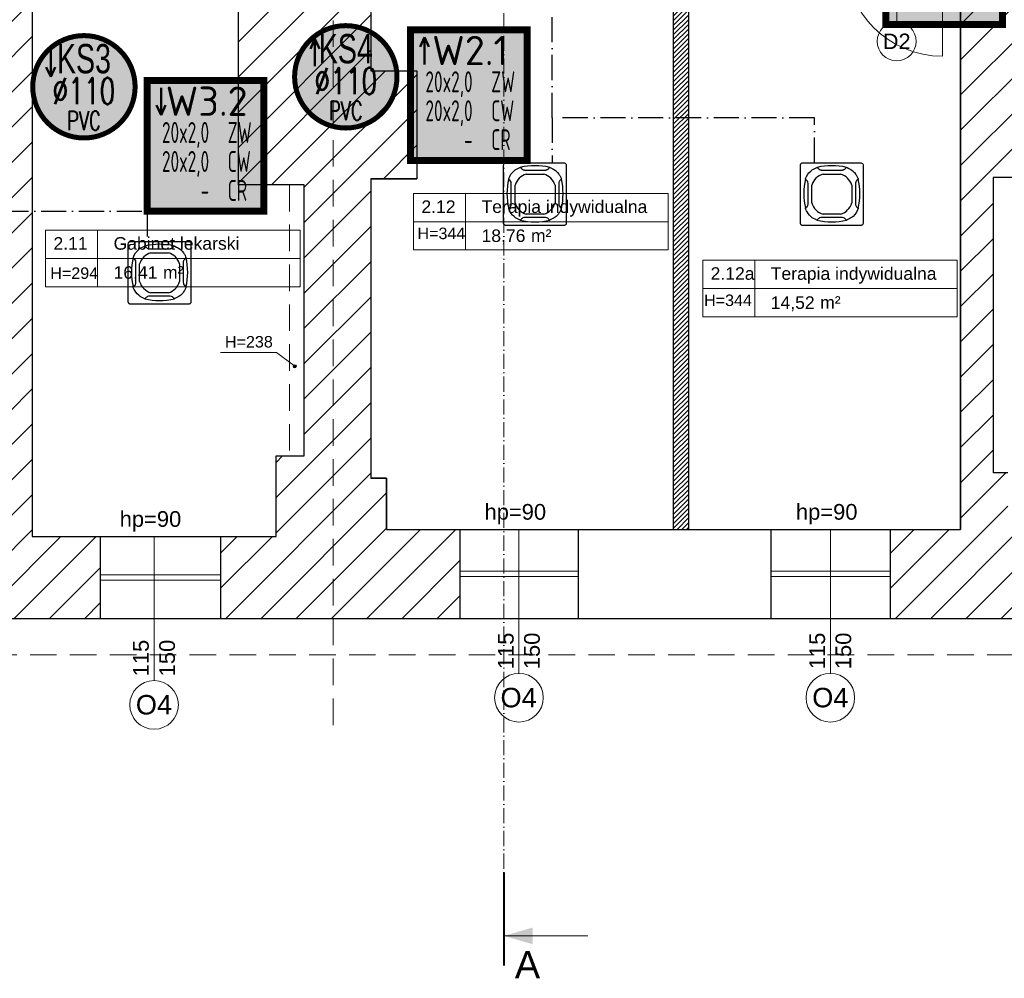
# Model space of a CAD drawing. Header units: millimetres. Extents: x 24385 to 79107, y -56478 to -23676.
# Tile 45 of 256: x 27727 to 28668, y -37001 to -36085. Entities that reach past the tile are written whole.
import ezdxf
from ezdxf.enums import TextEntityAlignment as Align

# ---------------------------------------------------------------- set-up
doc = ezdxf.new("R2010")
doc.units = ezdxf.units.MM
doc.header["$LTSCALE"] = 2
for name, pattern in [('ACAD_ISO10W100', [18, 12, -3, 0, -3]), ('DASHED', [19.05, 12.7, -6.35]), ('HIDDENX2', [19.05, 12.7, -6.35])]:
    doc.linetypes.add(name, pattern=pattern)
for name, color, linetype, lineweight in [('0_OPIS', 7, 'Continuous', 13), ('3DPLAN_A_DRZWI', 173, 'Continuous', 5), ('3DPLAN_A_OKNA', 153, 'Continuous', 5), ('3DPLAN_A_TABELKA POMIESZCZEŃ', 7, 'Continuous', 0), ('3DPLAN_A_WYSOKOŚCI ZMIANA', 144, 'HIDDENX2', 5), ('_WLK_W_OPIS', 211, 'Continuous', 9), ('A_STOL_OPIS', 55, 'Continuous', 5), ('A_TXT', 7, 'Continuous', 0), ('A_ZESTAWIENIE STOLARKI', 3, 'Continuous', 15)]:
    doc.layers.add(name, color=color, linetype=linetype, lineweight=lineweight)
for name, color, linetype in [('3DPLAN_A_KRESKOWANIE 1', 253, 'Continuous'), ('3DPLAN_A_OPIS', 8, 'Continuous'), ('3DPLAN_A_POMIESZCZENIE NUMER', 100, 'Continuous'), ('3DPLAN_K_DZIAŁOWA NISKIE', 134, 'Continuous'), ('3DPLAN_K_NOŚNA', 7, 'Continuous'), ('3DPLAN_K_OBRYS WIDOK', 242, 'Continuous'), ('_WLK_oznaczenia', 211, 'Continuous'), ('A_POMIESZCZENIE OPIS', 100, 'Continuous'), ('IS_freon_urządzenia', 3, 'DASHED')]:
    doc.layers.add(name, color=color, linetype=linetype)
doc.layers.add('3DPLAN_A_OBWIEDNIA', color=6, linetype='Continuous', plot=False)
doc.layers.add('kanalizacja pod stropem skropliny', color=7, linetype='Continuous', lineweight=30, true_color=0x60bb04)
doc.styles.add('ARIAL', font='arial.ttf')
doc.styles.add('GRZEJNIK', font='simplex.shx', dxfattribs={"width": 0.7})
doc.styles.add('isocp', font='isocpeur.ttf', dxfattribs={"width": 0.9})
doc.styles.add('TABEL1', font='txt')

# ---------------------------------------------------------------- blocks, each defined once
blk = doc.blocks.new('zw$2C56')
at = {"layer": 'IS_freon_urządzenia', "linetype": 'Continuous'}
for points in [[(-321, 376), (383, 376), (389, 376), (396, 373), (403, 368), (407, 362), (410, 357), (411, 348), (411, -356), (410, -362), (408, -368), (403, -375), (396, -380), (392, -382), (388, -383), (384, -384), (-322, -384), (-328, -383), (-332, -381), (-337, -379), (-341, -375), (-344, -372), (-346, -368), (-348, -364), (-349, -360), (-349, -358), (-349, 348), (-348, 353), (-348, 357), (-346, 361), (-342, 367), (-339, 370), (-335, 373), (-329, 375), (-325, 376), (-321, 376)], [(-152, 319), (-150, 320), (-148, 320), (-147, 320), (-145, 319), (-144, 318), (-142, 317), (-138, 311), (-137, 309), (-135, 308), (-129, 302), (-123, 298), (-119, 295), (-113, 292), (-108, 291), (-106, 290), (-101, 289), (-97, 288), (-96, 288), (-94, 288), (-92, 288), (-90, 288), (-89, 288), (151, 288), (157, 288), (161, 288), (165, 289), (170, 290), (175, 292), (179, 294), (182, 296), (185, 297), (188, 299), (189, 300), (197, 307), (202, 313), (206, 317), (208, 319), (210, 320), (212, 320), (213, 320), (216, 318), (238, 308), (248, 303), (261, 296), (268, 291), (286, 277), (292, 271), (300, 264), (306, 257), (320, 239), (326, 231), (332, 220), (341, 204), (347, 191), (350, 185), (351, 181), (350, 177), (350, 176), (348, 174), (341, 169), (333, 161), (328, 154), (324, 146), (321, 139), (319, 129), (319, 122), (319, -118), (320, -133), (323, -144), (332, -159), (345, -171), (350, -176), (351, -180), (350, -183), (348, -188), (345, -195), (332, -221), (321, -237), (311, -251), (289, -274), (277, -284), (264, -293), (249, -301), (217, -317), (212, -319), (210, -319), (207, -318), (205, -316), (202, -311), (193, -302), (186, -297), (175, -291), (160, -288), (150, -287), (-89, -287), (-103, -288), (-116, -293), (-125, -298), (-133, -305), (-137, -309), (-144, -317), (-148, -319), (-157, -316), (-164, -313), (-172, -309), (-191, -300), (-206, -290), (-222, -277), (-222, -277), (-241, -260), (-256, -241), (-269, -220), (-277, -206), (-284, -189), (-288, -182), (-288, -178), (-287, -175), (-283, -172), (-275, -165), (-275, -158), (-268, -158), (-263, -150), (-260, -143), (-258, -135), (-256, -125), (-256, -82), (-256, -20), (-256, 123), (-259, 141), (-265, 153), (-274, 165), (-285, 174), (-288, 179), (-287, 184), (-276, 209), (-261, 236), (-246, 255), (-224, 276), (-208, 289), (-152, 319)], [(-75, 239), (138, 239)], [(-211, -111), (-211, 103)], [(274, 103), (274, -111)], [(138, -247), (-75, -247)]]:
    blk.add_lwpolyline(points, dxfattribs=at)
for centre, radius, start, end in [((-19, 47), 200, 106.2611, 163.6692), ((32, -425), 766, 76.4959, 103.5206), ((82, 47), 200, 16.3308, 73.7389), ((457, 2), 766, 166.4793, 193.5039), ((-394, 1), 766, 346.4959, 13.5206), ((-19, -55), 200, 196.3308, 253.7389), ((82, -55), 200, 286.2611, 343.6692), ((31, 426), 766, 256.4793, 283.5039)]:
    blk.add_arc(centre, radius, start, end, dxfattribs=at)
blk = doc.blocks.new('G$CDB1AC55F')
at = {"layer": 'IS_freon_urządzenia', "xscale": 0.07876787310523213, "yscale": 0.07876787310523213, "zscale": 0.07876787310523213}
blk.add_blockref('zw$2C56', (27.48, 30.22), dxfattribs=at)
blk = doc.blocks.new('tabelka dla tp')
at = {"layer": '3DPLAN_A_TABELKA POMIESZCZEŃ'}
for p, q in [((49.7, 54), (49.7, 0)), ((0, 27), (243.13, 27))]:
    blk.add_line(p, q, dxfattribs=at)
blk.add_lwpolyline([(0, 54), (243.13, 54), (243.13, 0), (0, 0)], close=True, dxfattribs=at)
at = {"layer": '3DPLAN_A_POMIESZCZENIE NUMER', "color": 7, "style": 'ARIAL'}
blk.add_attdef('NUMER', (2.23, 35.39), '', height=12, dxfattribs=at)
at = {"layer": 'A_POMIESZCZENIE OPIS', "insert": (112.2, 19.75), "char_height": 12, "width": 36.4122, "attachment_point": 1, "style": 'ARIAL'}
blk.add_mtext('{\\C7;m²}', dxfattribs=at)
at = {"layer": 'A_POMIESZCZENIE OPIS', "color": 7, "style": 'ARIAL'}
for tag, p in [('NAZWA', (51.73, 35.39)), ('POWIERZCHNIA', (51.06, 7.24))]:
    blk.add_attdef(tag, p, '', height=12, dxfattribs=at)
blk = doc.blocks.new('II pietrooo')
at = {"layer": '3DPLAN_A_KRESKOWANIE 1'}
h = blk.add_hatch(dxfattribs=at)
h.set_pattern_fill('ANSI31', color=256, scale=7.5, style=0)
h.set_pattern_definition([(45, (25713.503, -37486.946), (-16.83798, 16.83798), [])])
h.paths.add_polyline_path([(28996.12, -35640.04), (29220.12, -35640.04), (29220.12, -35744.04), (29268.12, -35744.04), (29268.12, -35638.04), (29280.12, -35638.04), (29280.12, -35618.04), (28996.12, -35618.04)])
h.paths.add_polyline_path([(28878.12, -35618.04), (28627.12, -35618.04), (28627.12, -35638.72), (28681.52, -35638.72), (28681.52, -35640.04), (28878.12, -35640.04)])
h.paths.add_polyline_path([(28627.12, -35774.7), (28669.12, -35774.7), (28669.12, -35692.72), (28627.12, -35692.72)])
h.paths.add_polyline_path([(28558.7, -36657.04), (28739.12, -36657.04), (28739.12, -36571.04), (28671.12, -36571.04), (28671.12, -36518.04), (28657.12, -36518.04), (28657.12, -36236.04), (28700.12, -36236.04), (28700.12, -36016.04), (28669.12, -36016.04), (28669.12, -35828.7), (28627.12, -35828.7), (28627.12, -35865.04), (28626.12, -35886.04), (28626.12, -36572.04), (28558.7, -36572.04)])
h.paths.add_polyline_path([(29268.12, -35964.04), (29268.12, -35847.04), (29220.12, -35847.04), (29220.12, -35964.04)])
h.paths.add_polyline_path([(29503.49, -35638.04), (29503.49, -35618.04), (29460.12, -35618.04), (29460.12, -35600.04), (29450.12, -35600.04), (29450.12, -35618.04), (29383.12, -35618.04), (29383.12, -35638.04)])
h.paths.add_polyline_path([(28853.12, -36657.04), (29038.12, -36657.04), (29038.12, -36571.04), (28853.12, -36571.04)])
h.paths.add_polyline_path([(29151.12, -36657.04), (29338.12, -36657.04), (29338.12, -36571.04), (29270.12, -36571.04), (29270.12, -36518.04), (29220.12, -36518.04), (29220.12, -36571.04), (29151.12, -36571.04)])
h.paths.add_polyline_path([(29634.12, -36571.04), (29451.12, -36571.04), (29451.12, -36657.04), (29634.12, -36657.04)])
h.paths.add_polyline_path([(29935.12, -36571.04), (29869.12, -36571.04), (29869.12, -36518.04), (29822.12, -36518.04), (29822.12, -36571.04), (29747.12, -36571.04), (29747.12, -36657.04), (29935.12, -36657.04)])
h.paths.add_polyline_path([(30049.12, -36657.04), (30229.12, -36657.04), (30229.12, -36572.04), (30152.12, -36572.04), (30152.12, -35868.04), (30205.12, -35868.04), (30205.12, -35846.04), (30137.12, -35846.04), (30137.12, -36571.04), (30049.12, -36571.04)])
h.paths.add_polyline_path([(30416.12, -35967.04), (30444.12, -35967.04), (30444.12, -36519.04), (30416.12, -36519.04), (30416.12, -36572.04), (30344.12, -36572.04), (30344.12, -36657.04), (30525.12, -36657.04), (30525.12, -36569.04), (30491.12, -36569.04), (30491.12, -35961.04), (30561.12, -35961.04), (30561.12, -35942.04), (30464.12, -35942.04), (30464.12, -35846.04), (30308.12, -35846.04), (30308.12, -35868.04), (30416.12, -35868.04)])
h.paths.add_polyline_path([(30640.12, -36657.04), (30826.12, -36657.04), (30826.12, -36569.04), (30640.12, -36569.04)])
h.paths.add_polyline_path([(31069.12, -36128.04), (31069.12, -36517.04), (31041.12, -36517.04), (31041.12, -36569.04), (30941.12, -36569.04), (30941.12, -36657.04), (31677.49, -36657.04), (31677.49, -36350.04), (31638.12, -36350.04), (31638.12, -36497.04), (31585.12, -36497.04), (31585.12, -36562.04), (31092.12, -36562.04), (31092.12, -36128.04)])
h.paths.add_polyline_path([(31069.12, -35961.04), (30716.12, -35961.04), (30716.12, -35813.04), (30718.62, -35813.04), (30728.12, -35813.04), (30728.12, -35942.04), (31012.12, -35942.04), (31012.12, -35891.04), (31024.12, -35891.04), (31024.12, -35870.04), (31046.12, -35870.04), (31046.12, -35891.04), (31058.12, -35891.04), (31058.12, -35942.04), (31562.12, -35942.04), (31562.12, -35677.04), (31610.12, -35677.04), (31610.12, -35281.04), (31677.49, -35281.04), (31677.49, -36124.04), (31638.12, -36124.04), (31638.12, -35961.04), (31092.12, -35961.04), (31092.12, -36025.04), (31069.12, -36025.04)])
h.paths.add_polyline_path([(30708.33, -35857.49), (30708.33, -35812.36), (30740.73, -35812.36), (30740.73, -35857.49)], flags=9)
h.paths.add_polyline_path([(31062.12, -35694.04), (31062.12, -35618.04), (31015.12, -35618.04), (31015.12, -35694.04)])
h.paths.add_polyline_path([(31677.49, -35151.04), (31677.49, -34962.04), (30941.12, -34962.04), (30941.12, -35016.04), (31013.12, -35016.04), (31013.12, -35069.04), (31062.12, -35069.04), (31062.12, -35011.04), (31562.12, -35011.04), (31562.12, -35142.04), (31610.12, -35142.04), (31610.12, -35151.04)])
h.paths.add_polyline_path([(30826.12, -34962.04), (30640.12, -34962.04), (30640.12, -35016.04), (30826.12, -35016.04)])
h.paths.add_polyline_path([(30346.12, -35009.04), (30420.12, -35009.04), (30420.12, -35062.04), (30450.12, -35062.04), (30450.12, -35149.04), (30460.12, -35149.04), (30460.12, -35016.04), (30525.12, -35016.04), (30525.12, -34962.04), (30346.12, -34962.04)])
h.paths.add_polyline_path([(30231.12, -34962.04), (30056.12, -34962.04), (30056.12, -35009.04), (30231.12, -35009.04)])
h.paths.add_polyline_path([(29856.12, -35328.04), (29856.12, -35059.04), (29872.12, -35059.04), (29872.12, -35009.04), (29941.12, -35009.04), (29941.12, -34962.04), (29753.12, -34962.04), (29753.12, -35009.04), (29818.12, -35009.04), (29818.12, -35059.04), (29834.12, -35059.04), (29834.12, -35328.04)])
h.paths.add_polyline_path([(29460.12, -35480.04), (29460.12, -35466.04), (30247.12, -35466.04), (30247.12, -35441.04), (29856.12, -35441.04), (29856.12, -35428.04), (29834.12, -35428.04), (29834.12, -35441.04), (29556.12, -35441.04), (29556.12, -35009.04), (29638.12, -35009.04), (29638.12, -34962.04), (29461.12, -34962.04), (29461.12, -35016.04), (29547.12, -35016.04), (29547.12, -35448.04), (29368.12, -35448.04), (29368.12, -35466.04), (29450.12, -35466.04), (29450.12, -35480.04), (29452.12, -35480.04)])
h.paths.add_polyline_path([(29336.12, -34962.04), (29156.46, -34962.04), (29156.46, -35014.04), (29226.46, -35014.04), (29226.46, -35404.04), (29175.46, -35404.04), (29175.46, -35444.04), (28929.46, -35444.04), (28929.46, -35466.04), (29265.12, -35466.04), (29265.12, -35448.04), (29253.12, -35448.04), (29253.12, -35070.04), (29282.12, -35070.04), (29282.12, -35016.04), (29336.12, -35016.04)])
h.paths.add_polyline_path([(28860.46, -35014.04), (29041.46, -35014.04), (29041.46, -34962.04), (28860.46, -34962.04)])
h.paths.add_polyline_path([(28697.46, -35187.04), (28697.46, -35084.04), (28674.46, -35084.04), (28674.46, -35014.04), (28745.46, -35014.04), (28745.46, -34962.04), (28602.12, -34962.04), (28602.12, -35015.04), (28627.12, -35015.04), (28627.12, -35067.04), (28642.12, -35067.04), (28642.12, -35072.04), (28642.12, -35146.32), (28685.71, -35146.32), (28685.71, -35187.04)])
h.paths.add_polyline_path([(28642.12, -35353.04), (28635.12, -35353.04), (28635.12, -35438.04), (28643.12, -35438.04), (28643.12, -35466.04), (28829.46, -35466.04), (28829.46, -35444.04), (28674.46, -35444.04), (28674.46, -35200.32), (28642.12, -35200.32)])
h.paths.add_polyline_path([(28492.12, -35015.04), (28492.12, -34962.04), (28212, -34962.04), (28212, -34959.04), (28205.12, -34959.04), (28205.12, -35015.04)])
h.paths.add_polyline_path([(28062.12, -35183.04), (28062.12, -35072.04), (28072.12, -35072.04), (28072.12, -35015.04), (28081.12, -35015.04), (28081.12, -34918.04), (28086.12, -34918.04), (28086.12, -34914.04), (28068.99, -34914.04), (28068.99, -34944.04), (28073.99, -34944.04), (28073.99, -34959.04), (28062.49, -34959.04), (28062.49, -34962.04), (28026.62, -34962.04), (28026.62, -35180.04), (28027.12, -35180.04), (28027.12, -35183.04)])
h.paths.add_polyline_path([(27906.12, -35022.04), (27982.12, -35022.04), (27982.12, -35089.04), (27944.12, -35089.04), (27944.12, -35180.04), (28026.62, -35180.04), (28026.62, -34962.04), (27906.12, -34962.04)])
h.paths.add_polyline_path([(27791.12, -34962.04), (27617.12, -34962.04), (27617.12, -35022.04), (27791.12, -35022.04)])
h.paths.add_polyline_path([(27460.12, -35083.04), (27426.12, -35083.04), (27426.12, -35022.04), (27502.12, -35022.04), (27502.12, -34962.04), (26781.49, -34962.04), (26781.49, -35100.04), (26827.12, -35100.04), (26827.12, -35020.04), (27377.12, -35020.04), (27377.12, -35072.04), (27405.12, -35072.04), (27405.12, -35233.04), (27460.12, -35233.04)])
h.paths.add_polyline_path([(27405.12, -35492.04), (27426.12, -35492.04), (27426.12, -35323.04), (27405.12, -35323.04), (27405.12, -35332.04), (26827.12, -35332.04), (26827.12, -35275.04), (26781.49, -35275.04), (26781.49, -35409.04), (26826.12, -35409.04), (26826.12, -35352.04), (27405.12, -35352.04)])
h.paths.add_polyline_path([(26827.12, -36005.04), (26827.12, -35955.04), (27379.12, -35955.04), (27379.12, -35969.04), (27405.12, -35969.04), (27405.12, -35998.04), (27426.12, -35998.04), (27426.12, -35901.04), (27346.12, -35901.04), (27346.12, -35931.04), (26850.12, -35931.04), (26850.12, -35891.04), (26781.49, -35891.04), (26781.49, -36005.04)])
h.paths.add_polyline_path([(26993.72, -36573.04), (26827.12, -36573.04), (26827.12, -36503.04), (26881.12, -36503.04), (26881.12, -36349.04), (26827.12, -36349.04), (26827.12, -36275.04), (26781.49, -36275.04), (26781.49, -36657.04), (26993.72, -36657.04)])
h.paths.add_polyline_path([(27462.55, -36581.04), (27431.12, -36581.04), (27431.12, -36173.04), (27468.12, -36173.04), (27468.12, -36134.04), (27477.12, -36134.04), (27477.12, -36113.04), (27426.12, -36113.04), (27426.12, -36088.04), (27405.12, -36088.04), (27405.12, -36522.04), (27378.12, -36522.04), (27378.12, -36573.04), (27181.88, -36573.04), (27181.88, -36657.04), (27462.55, -36657.04)])
h.paths.add_polyline_path([(27415.62, -36075.12), (27432.05, -36075.12), (27432.05, -36095.12), (27415.62, -36095.12)], flags=9)
h.paths.add_polyline_path([(27804.12, -36578.85), (27739.12, -36578.85), (27739.12, -36043.85), (27716.12, -36043.85), (27716.12, -36113.04), (27580.12, -36113.04), (27580.12, -36134.04), (27717.12, -36134.04), (27717.12, -36581.04), (27577.55, -36581.04), (27577.55, -36657.04), (27804.12, -36657.04)])
h.paths.add_polyline_path([(28147.7, -36572.04), (28077.7, -36572.04), (28077.7, -36523.04), (28062.7, -36523.04), (28062.7, -36237.04), (28106.7, -36237.04), (28106.7, -36134.04), (28062.7, -36134.04), (28062.7, -36010.04), (28106.7, -36010.04), (28106.7, -35886.04), (28394.12, -35886.04), (28394.12, -35864.04), (28063.12, -35864.04), (28063.12, -35670.04), (28073.12, -35670.04), (28073.12, -35621.04), (28062.12, -35621.04), (28062.12, -35543.04), (28082.12, -35543.04), (28082.12, -35495.04), (28062.12, -35495.04), (28062.12, -35394.04), (28282.12, -35394.04), (28282.12, -35408.04), (28286.46, -35408.04), (28298.12, -35408.04), (28298.12, -35378.04), (28379.12, -35378.04), (28379.12, -35438.04), (28517.12, -35438.04), (28517.12, -35353.04), (28062.12, -35353.04), (28062.12, -35333.04), (28027.12, -35333.04), (28027.12, -35347.04), (28026.62, -35347.04), (28026.62, -36657.04), (28147.7, -36657.04)])
h.paths.add_polyline_path([(27990.12, -35853.04), (27968.12, -35853.04), (27968.12, -35869.04), (27697.3, -35869.04), (27697.3, -35888.04), (27716.12, -35888.04), (27716.12, -35906.28), (27737.7, -35906.28), (27737.7, -35953.85), (27739.12, -35953.85), (27739.12, -35885.85), (27985.12, -35885.85), (27985.12, -35971.85), (28001.12, -35971.85), (28001.12, -36038.85), (27936.12, -36038.85), (27936.12, -36242.85), (27999.12, -36242.85), (27999.12, -36501.85), (27972.12, -36501.85), (27972.12, -36578.85), (27919.12, -36578.85), (27919.12, -36657.04), (28026.62, -36657.04), (28026.62, -35347.04), (27730.12, -35347.04), (27730.12, -35371.04), (27990.12, -35371.04), (27990.12, -35559.04), (27950.12, -35559.04), (27950.12, -35615.04), (27920.12, -35615.04), (27920.12, -35714.04), (27990.12, -35714.04)])
h.paths.add_polyline_path([(27618.12, -35845.04), (27595.12, -35845.04), (27595.12, -35888.04), (27697.3, -35888.04), (27697.3, -35869.04), (27618.12, -35869.04)])
h.paths.add_polyline_path([(27618.12, -35668.04), (27611.12, -35668.04), (27611.12, -35639.52), (27595.12, -35639.52), (27595.12, -35742.04), (27618.12, -35742.04)])
h.paths.add_polyline_path([(27627.12, -35371.04), (27627.12, -35347.04), (27595.12, -35347.04), (27595.12, -35585.52), (27611.12, -35585.52), (27611.12, -35371.04)])
h.paths.add_polyline_path([(27611.12, -35585.52), (27595.12, -35585.52), (27595.12, -35612.52), (27611.12, -35612.52)])
h.paths.add_polyline_path([(27595.12, -35612.52), (27595.12, -35639.52), (27611.12, -35639.52), (27611.12, -35612.52)])
h.paths.add_polyline_path([(28681.52, -35638.72), (28627.12, -35638.72), (28627.12, -35665.72), (28669.12, -35665.72), (28669.12, -35640.04), (28681.52, -35640.04)])
h.paths.add_polyline_path([(28627.12, -35665.72), (28627.12, -35692.72), (28669.12, -35692.72), (28669.12, -35665.72)])
h.paths.add_polyline_path([(28669.12, -35774.7), (28627.12, -35774.7), (28627.12, -35801.7), (28669.12, -35801.7)])
h.paths.add_polyline_path([(28500.55, -35778.11), (28635.7, -35778.11), (28635.7, -35799.65), (28500.55, -35799.65)], flags=9)
h.paths.add_polyline_path([(28627.12, -35801.7), (28627.12, -35828.7), (28669.12, -35828.7), (28669.12, -35801.7)])
h.paths.add_polyline_path([(30458.65, -36145.03), (30476.6, -36145.03), (30476.6, -36165.03), (30458.65, -36165.03)], flags=24)
h.paths.add_polyline_path([(31264.91, -35935.28), (31310.04, -35935.28), (31310.04, -35967.68), (31264.91, -35967.68)], flags=24)
h.paths.add_polyline_path([(30821.98, -35935.28), (30867.1, -35935.28), (30867.1, -35967.68), (30821.98, -35967.68)], flags=24)
h.paths.add_polyline_path([(29703.79, -35437.78), (29748.92, -35437.78), (29748.92, -35470.18), (29703.79, -35470.18)], flags=24)
h.paths.add_polyline_path([(30025.57, -35437.78), (30070.7, -35437.78), (30070.7, -35470.18), (30025.57, -35470.18)], flags=24)
h.paths.add_polyline_path([(29534.64, -35263.91), (29534.64, -35218.79), (29567.04, -35218.79), (29567.04, -35263.91)], flags=24)
h.paths.add_polyline_path([(27335.79, -35645.68), (27389.56, -35645.68), (27389.56, -35678.08), (27335.79, -35678.08)], flags=24)
at = {"layer": '3DPLAN_A_OPIS', "lineweight": 0, "transparency": 33554687}
h = blk.add_hatch(dxfattribs=at)
h.set_pattern_fill('ANSI31', color=1)
h.paths.add_polyline_path([(28351.91, -35898.04), (28366.41, -35898.04), (28366.41, -35886.04), (28351.91, -35886.04), (28351.91, -35898.04)], is_closed=False)
h.paths.add_polyline_path([(28366.41, -36027.54), (28511.12, -36027.54), (28511.12, -36013.04), (28366.41, -36013.04), (28366.41, -36001.04), (28351.91, -36001.04), (28351.91, -36572.04), (28366.41, -36572.04), (28366.41, -36027.54)], is_closed=False)
h.paths.add_polyline_path([(28339.13, -36515.67), (28364.7, -36515.67), (28364.7, -36535.67), (28339.13, -36535.67)], flags=9)
h.paths.add_polyline_path([(28614.12, -36027.54), (28626.12, -36027.54), (28626.12, -36013.04), (28614.12, -36013.04), (28614.12, -36027.54)], is_closed=False)
at = {"layer": '3DPLAN_A_TABELKA POMIESZCZEŃ', "ltscale": 0.5}
blk.add_hatch(color=7, dxfattribs=at).paths.add_polyline_path([(27988.49, -36416.23, 13.985421), (27988.55, -36415.81, 0.071503)])
at = {"layer": 'A_TXT', "ltscale": 0.2}
h = blk.add_hatch(color=256, dxfattribs=at)
h.paths.add_polyline_path([(28217.39, -36960.37), (28189.82, -36960.37), (28217.39, -36968.36)])
h.paths.add_polyline_path([(28217.39, -36952.39), (28189.82, -36960.37), (28217.39, -36960.37)])
at = {"layer": '3DPLAN_A_DRZWI'}
blk.add_line((28608.92, -36027.04), (28608.92, -36120.04), dxfattribs=at)
blk.add_arc((28608.92, -36027.04), 93, 180, 270, dxfattribs=at)
at = {"layer": '3DPLAN_A_OBWIEDNIA'}
for points in [[(27739.12, -36578.85), (27972.12, -36578.85), (27972.12, -36501.85), (27999.12, -36501.85), (27999.12, -36242.85), (27936.12, -36242.85), (27936.12, -36038.85), (28001.12, -36038.85), (28001.12, -35971.85), (27985.12, -35971.85), (27985.12, -35885.85), (27739.12, -35885.85), (27739.12, -36578.85)], [(28626.12, -36572.04), (28626.12, -35886.04), (28106.7, -35886.04), (28106.7, -36010.04), (28062.7, -36010.04), (28062.7, -36134.04), (28106.7, -36134.04), (28106.7, -36237.04), (28062.7, -36237.04), (28062.7, -36523.04), (28077.7, -36523.04), (28077.7, -36572.04), (28626.12, -36572.04)]]:
    blk.add_lwpolyline(points, dxfattribs=at)
at = {"layer": '3DPLAN_A_OKNA'}
for p, q in [((27804.12, -36615.44), (27919.12, -36615.44)), ((27804.12, -36620.44), (27919.12, -36620.44)), ((28147.7, -36612.04), (28260.7, -36612.04)), ((28147.7, -36617.04), (28260.7, -36617.04)), ((28444.7, -36612.04), (28558.7, -36612.04)), ((28444.7, -36617.04), (28558.7, -36617.04))]:
    blk.add_line(p, q, dxfattribs=at)
at = {"layer": '3DPLAN_A_OPIS', "color": 1, "lineweight": 30}
for p, q in [((28351.91, -36572.04), (28351.91, -36001.04)), ((28366.41, -36572.04), (28366.41, -36027.54))]:
    blk.add_line(p, q, dxfattribs=at)
at = {"layer": '3DPLAN_A_TABELKA POMIESZCZEŃ', "color": 7, "ltscale": 0.5}
for p in [(27919, -36403.15), (27990, -36416.23)]:
    blk.add_line(p, (27972.6, -36403.15), dxfattribs=at)
blk.add_circle((27990, -36416.23), 1.51, dxfattribs=at)
at = {"layer": '3DPLAN_A_WYSOKOŚCI ZMIANA'}
for p, q in [((28026.62, -36758.93), (28026.62, -34433.74)), ((27985.12, -36242.85), (27985.12, -36501.85)), ((26746.49, -36692.04), (31712.49, -36692.04))]:
    blk.add_line(p, q, dxfattribs=at)
at = {"layer": '3DPLAN_K_DZIAŁOWA NISKIE'}
for p, q in [((28147.7, -36572.04), (28260.7, -36572.04)), ((28444.7, -36572.04), (28558.7, -36572.04)), ((27804.12, -36578.85), (27919.12, -36578.85))]:
    blk.add_line(p, q, dxfattribs=at)
at = {"layer": '3DPLAN_K_NOŚNA'}
for p, q in [((28626.12, -35886.04), (28626.12, -36572.04)), ((28062.7, -36010.04), (28062.7, -36134.04)), ((27739.12, -36043.85), (27739.12, -36578.85)), ((27936.12, -36242.85), (27936.12, -36038.85)), ((28062.7, -36134.04), (28106.7, -36134.04)), ((28106.7, -36134.04), (28106.7, -36237.04)), ((27999.12, -36242.85), (27936.12, -36242.85)), ((27999.12, -36501.85), (27999.12, -36242.85)), ((28062.7, -36237.04), (28106.7, -36237.04)), ((28062.7, -36237.04), (28062.7, -36523.04)), ((28657.12, -36236.04), (28657.12, -36518.04)), ((28700.12, -36236.04), (28657.12, -36236.04)), ((27972.12, -36501.85), (27999.12, -36501.85)), ((27972.12, -36578.85), (27972.12, -36501.85)), ((28077.7, -36523.04), (28062.7, -36523.04)), ((28077.7, -36572.04), (28077.7, -36523.04)), ((28671.12, -36518.04), (28657.12, -36518.04)), ((28077.7, -36572.04), (28147.7, -36572.04)), ((28147.7, -36572.04), (28147.7, -36657.04)), ((28260.7, -36572.04), (28444.7, -36572.04)), ((28260.7, -36572.04), (28260.7, -36657.04)), ((28444.7, -36572.04), (28444.7, -36657.04)), ((28558.7, -36572.04), (28626.12, -36572.04)), ((28558.7, -36572.04), (28558.7, -36657.04)), ((27739.12, -36578.85), (27804.12, -36578.85)), ((27804.12, -36578.85), (27804.12, -36657.04)), ((27919.12, -36578.85), (27919.12, -36657.04)), ((27919.12, -36578.85), (27972.12, -36578.85)), ((27577.55, -36657.04), (27804.12, -36657.04)), ((27919.12, -36657.04), (28147.7, -36657.04)), ((28260.7, -36657.04), (28444.7, -36657.04)), ((28558.7, -36657.04), (28739.12, -36657.04))]:
    blk.add_line(p, q, dxfattribs=at)
at = {"layer": '3DPLAN_K_OBRYS WIDOK'}
for p, q in [((27804.12, -36657.04), (27919.12, -36657.04)), ((28147.7, -36657.04), (28260.7, -36657.04)), ((28444.7, -36657.04), (28558.7, -36657.04))]:
    blk.add_line(p, q, dxfattribs=at)
at = {"layer": 'A_STOL_OPIS'}
for p, q in [((28565.06, -36017.86), (28565.06, -36087.31)), ((28204.2, -36709.65), (28204.2, -36572.04)), ((28501.7, -36709.65), (28501.7, -36572.04)), ((27855.62, -36716.46), (27855.62, -36578.85))]:
    blk.add_line(p, q, dxfattribs=at)
at = {"layer": 'A_TXT', "linetype": 'ACAD_ISO10W100', "ltscale": 0.6}
blk.add_line((28189.82, -35861.93), (28189.82, -36960.37), dxfattribs=at)
at = {"layer": 'A_TXT', "lineweight": 35, "ltscale": 0.2}
blk.add_line((28189.82, -36900.14), (28189.82, -36988.74), dxfattribs=at)
at = {"layer": 'A_TXT', "ltscale": 0.2}
blk.add_line((28189.82, -36960.37), (28270.07, -36960.37), dxfattribs=at)
at = {"layer": 'A_TXT', "lineweight": 35, "ltscale": 0.2, "const_width": 2}
blk.add_lwpolyline([(28189.82, -36900.14), (28189.82, -36988.74)], dxfattribs=at)
at = {"layer": 'A_ZESTAWIENIE STOLARKI', "ltscale": 0.25}
for centre, radius in [((28565.06, -36105.88), 18.58), ((28204.2, -36732.86), 23.22), ((28501.7, -36732.86), 23.22), ((27855.62, -36739.68), 23.22)]:
    blk.add_circle(centre, radius, dxfattribs=at)
at = {"layer": '3DPLAN_A_TABELKA POMIESZCZEŃ', "ltscale": 0.5}
ref = blk.add_blockref('tabelka dla tp', (28103.48, -36305.16), dxfattribs=at)
ref.add_attrib('NUMER', '2.12', (28111.01, -36269.77), dxfattribs={"layer": '3DPLAN_A_POMIESZCZENIE NUMER', "color": 0, "height": 12, "style": 'ARIAL'})
ref.add_attrib('NAZWA', 'Terapia indywidualna', (28168.44, -36269.77), dxfattribs={"layer": 'A_POMIESZCZENIE OPIS', "color": 0, "height": 12, "style": 'ARIAL'})
ref.add_attrib('POWIERZCHNIA', '18,76', (28168.44, -36297.52), dxfattribs={"layer": 'A_POMIESZCZENIE OPIS', "color": 0, "height": 12, "style": 'ARIAL'})
ref = blk.add_blockref('tabelka dla tp', (27751.95, -36340.28), dxfattribs=at)
ref.add_attrib('NUMER', '2.11', (27759.47, -36304.89), dxfattribs={"layer": '3DPLAN_A_POMIESZCZENIE NUMER', "color": 0, "height": 12, "style": 'ARIAL'})
ref.add_attrib('NAZWA', 'Gabinet lekarski', (27816.9, -36304.89), dxfattribs={"layer": 'A_POMIESZCZENIE OPIS', "color": 0, "height": 12, "style": 'ARIAL'})
ref.add_attrib('POWIERZCHNIA', '16,41', (27816.9, -36332.64), dxfattribs={"layer": 'A_POMIESZCZENIE OPIS', "color": 0, "height": 12, "style": 'ARIAL'})
ref = blk.add_blockref('tabelka dla tp', (28379.79, -36369.04), dxfattribs=at)
ref.add_attrib('NUMER', '2.12a', (28387.31, -36333.66), dxfattribs={"layer": '3DPLAN_A_POMIESZCZENIE NUMER', "color": 0, "height": 12, "style": 'ARIAL'})
ref.add_attrib('NAZWA', 'Terapia indywidualna', (28444.74, -36333.66), dxfattribs={"layer": 'A_POMIESZCZENIE OPIS', "color": 0, "height": 12, "style": 'ARIAL'})
ref.add_attrib('POWIERZCHNIA', '14,52', (28444.74, -36361.41), dxfattribs={"layer": 'A_POMIESZCZENIE OPIS', "color": 0, "height": 12, "style": 'ARIAL'})
at = {"layer": '3DPLAN_A_OPIS', "color": 1, "lineweight": 30, "style": 'ARIAL'}
for tag, p in [('WYŁĄCZONE', (29640.58, -35218.77)), ('WYŁĄCZONE', (30122.42, -35218.77)), ('Z_OPRACOWANIA', (29630.24, -35241.21)), ('Z_OPRACOWANIA', (30112.08, -35241.21)), ('WYŁĄCZONE', (28887.31, -35245.56)), ('Z_OPRACOWANIA', (28876.97, -35267.28)), ('WYŁĄCZONE', (30987.8, -35381.78)), ('Z_OPRACOWANIA', (30977.46, -35404.21))]:
    blk.add_attdef(tag, p, '', height=12, dxfattribs=at)
at = {"layer": '3DPLAN_A_TABELKA POMIESZCZEŃ', "color": 7, "ltscale": 0.5, "char_height": 11, "width": 59.2068, "attachment_point": 1, "style": 'ARIAL'}
for s, insert in [('H=344', (28107.24, -36283.81)), ('H=294', (27756.45, -36321.81)), ('H=344', (28381.05, -36347.7)), ('H=238', (27923.32, -36387.34))]:
    blk.add_mtext(s, dxfattribs=dict(at, insert=insert))
at = {"layer": 'A_STOL_OPIS', "ltscale": 0.2, "char_height": 15, "attachment_point": 5, "rotation": 90, "style": 'TABEL1'}
for insert in [(28204.2, -36688.17), (28501.7, -36688.17), (27855.62, -36694.98)]:
    blk.add_mtext_dynamic_manual_height_columns('\\pxqc;{\\fArial|b0|i0|c238|p34;115\\P150}', width=72.9007, gutter_width=100, heights=[0], dxfattribs=dict(at, insert=insert))
at = {"layer": 'A_TXT', "ltscale": 0.2, "insert": (28200.23, -37000.89), "char_height": 26, "width": 72.9007, "attachment_point": 7, "style": 'TABEL1'}
blk.add_mtext('{\\fArial|b0|i0|c238|p34;A}', dxfattribs=at)
at = {"layer": 'A_ZESTAWIENIE STOLARKI', "ltscale": 0.2, "style": 'TABEL1'}
for s, width, gutter_width, insert, char_height, attachment_point in [('{\\fArial|b0|i0|c238|p34;D2}', 58.3206, 80, (28565.06, -36105.88), 14.872, 5), ('\\pxqc;{\\fArial|b0|i0|c238|p34;hp=90}', 72.9007, 100, (27815.69, -36554.62), 15, 1), ('\\pxqc;{\\fArial|b0|i0|c238|p34;hp=90}', 72.9007, 100, (28164.26, -36547.81), 15, 1), ('\\pxqc;{\\fArial|b0|i0|c238|p34;hp=90}', 72.9007, 100, (28461.76, -36547.81), 15, 1), ('{\\fArial|b0|i0|c238|p34;O4}', 72.9007, 100, (28203.89, -36732.87), 18.59, 5), ('{\\fArial|b0|i0|c238|p34;O4}', 72.9007, 100, (28501.7, -36732.86), 18.59, 5), ('{\\fArial|b0|i0|c238|p34;O4}', 72.9007, 100, (27855.47, -36739.68), 18.59, 5)]:
    blk.add_mtext_dynamic_manual_height_columns(s, width=width, gutter_width=gutter_width, heights=[0], dxfattribs=dict(at, insert=insert, char_height=char_height, attachment_point=attachment_point))

msp = doc.modelspace()

# ---------------------------------------------------------------- hatches: boundary and pattern name
at = {"layer": '_WLK_oznaczenia'}
for points in [[(28087.63, -36139.74, -1), (27989.83, -36139.74, -1)], [(27837.47, -36149.26, -1), (27739.67, -36149.26, -1)]]:
    msp.add_hatch(color=255, dxfattribs=at).paths.add_polyline_path(points)
at = {"layer": '_WLK_W_OPIS'}
for points in [[(28554.61, -36089.67), (28666.04, -36089.67), (28666.04, -35964.81), (28554.61, -35964.81)], [(28100.68, -36219.75), (28212.11, -36219.75), (28212.11, -36094.89), (28100.68, -36094.89)], [(27848.97, -36268.19), (27960.39, -36268.19), (27960.39, -36143.33), (27848.97, -36143.33)]]:
    msp.add_hatch(color=255, dxfattribs=at).paths.add_polyline_path(points)

# ---------------------------------------------------------------- linework, layer by layer
at = {"layer": '_WLK_oznaczenia', "lineweight": 50}
for p, q in [((28009.31, -36103.51), (28009.31, -36129.61)), ((28113.99, -36101.83), (28113.99, -36127.92)), ((27756.82, -36139.91), (27756.82, -36113.81)), ((27862.27, -36176.36), (27862.27, -36150.27))]:
    msp.add_line(p, q, dxfattribs=at)
at = {"layer": '_WLK_oznaczenia'}
for points in [[(28087.63, -36139.74, 4.8, 4.8, -1), (27989.83, -36139.74, 4.8, 4.8, -1)], [(27837.47, -36149.26, 4.8, 4.8, -1), (27739.67, -36149.26, 4.8, 4.8, -1)]]:
    msp.add_lwpolyline(points, format="xyseb", close=True, dxfattribs=at)
at = {"layer": '_WLK_W_OPIS', "color": 211, "lineweight": 50}
for p, q in [((28009.31, -36103.51), (28005.06, -36112.89)), ((28009.31, -36103.51), (28013.57, -36112.89)), ((28113.99, -36101.83), (28109.73, -36111.2)), ((28113.99, -36101.83), (28118.24, -36111.2)), ((27756.82, -36139.91), (27752.57, -36130.53)), ((27756.82, -36139.91), (27761.07, -36130.53)), ((27862.27, -36176.36), (27858.02, -36166.98)), ((27862.27, -36176.36), (27866.52, -36166.98))]:
    msp.add_line(p, q, dxfattribs=at)
at = {"layer": '_WLK_W_OPIS', "const_width": 6.68}
for points in [[(28554.61, -36089.67), (28666.04, -36089.67), (28666.04, -35964.81), (28554.61, -35964.81)], [(28100.68, -36219.75), (28212.11, -36219.75), (28212.11, -36094.89), (28100.68, -36094.89)], [(27848.97, -36268.19), (27960.39, -36268.19), (27960.39, -36143.33), (27848.97, -36143.33)]]:
    msp.add_lwpolyline(points, close=True, dxfattribs=at)
at = {"layer": 'kanalizacja pod stropem skropliny', "linetype": 'ACAD_ISO10W100'}
for points in [[(28235.88, -36178.89), (28235.88, -35925.65)], [(28486.44, -36221.84), (28486.44, -36178.89), (28235.88, -36178.89), (28235.88, -36221.84)], [(27711.59, -36268.19), (27848.97, -36268.19), (27848.97, -36296.97)]]:
    msp.add_lwpolyline(points, dxfattribs=at)

# ---------------------------------------------------------------- block references
at = {"layer": '0_OPIS'}
msp.add_blockref('II pietrooo', (0, 0), dxfattribs=at)
at = {"layer": 'IS_freon_urządzenia'}
for p in [(28189.59, -36281.7), (28473.12, -36281.7), (27830.93, -36356.83)]:
    msp.add_blockref('G$CDB1AC55F', p, dxfattribs=at)

# ---------------------------------------------------------------- texts
at = {"layer": '_WLK_oznaczenia', "width": 0.7}
for s, height, style, p in [('KS4', 28, 'ARIAL', (28038.73, -36126.86)), ('KS3', 28, 'ARIAL', (27788.57, -36136.38)), ('%%c110', 25, 'GRZEJNIK', (28038.73, -36156.26)), ('%%c110', 25, 'GRZEJNIK', (27788.57, -36165.78)), ('PVC', 18, 'GRZEJNIK', (28038.73, -36181.14)), ('PVC', 18, 'GRZEJNIK', (27788.57, -36190.67))]:
    msp.add_text(s, height=height, dxfattribs=dict(at, style=style)).set_placement(p, align=Align.CENTER)
at = {"layer": '_WLK_W_OPIS', "style": 'isocp'}
for s, p in [('W2.1', (28157.51, -36128.6)), ('W3.2', (27905.8, -36177.04))]:
    msp.add_text(s, height=28, dxfattribs=at).set_placement(p, align=Align.CENTER)
at = {"layer": '_WLK_W_OPIS', "style": 'isocp', "width": 0.6}
for s, p in [('20x2,0', (28159.92, -36154.48)), ('20x2,0', (28159.92, -36182.15)), ('20x2,0', (27908.2, -36202.92)), ('-', (28159.92, -36209.81)), ('20x2,0', (27908.2, -36230.59)), ('-', (27908.2, -36258.26))]:
    msp.add_text(s, height=20, dxfattribs=at).set_placement(p, align=Align.RIGHT)
for s, p in [('ZW', (28177.68, -36154.48)), ('CW', (28177.68, -36182.15)), ('ZW', (27925.97, -36202.92)), ('CR', (28177.68, -36209.81)), ('CW', (27925.97, -36230.59)), ('CR', (27925.97, -36258.26))]:
    msp.add_text(s, height=20, dxfattribs=at).set_placement(p)

doc.saveas('drawing.dxf')
